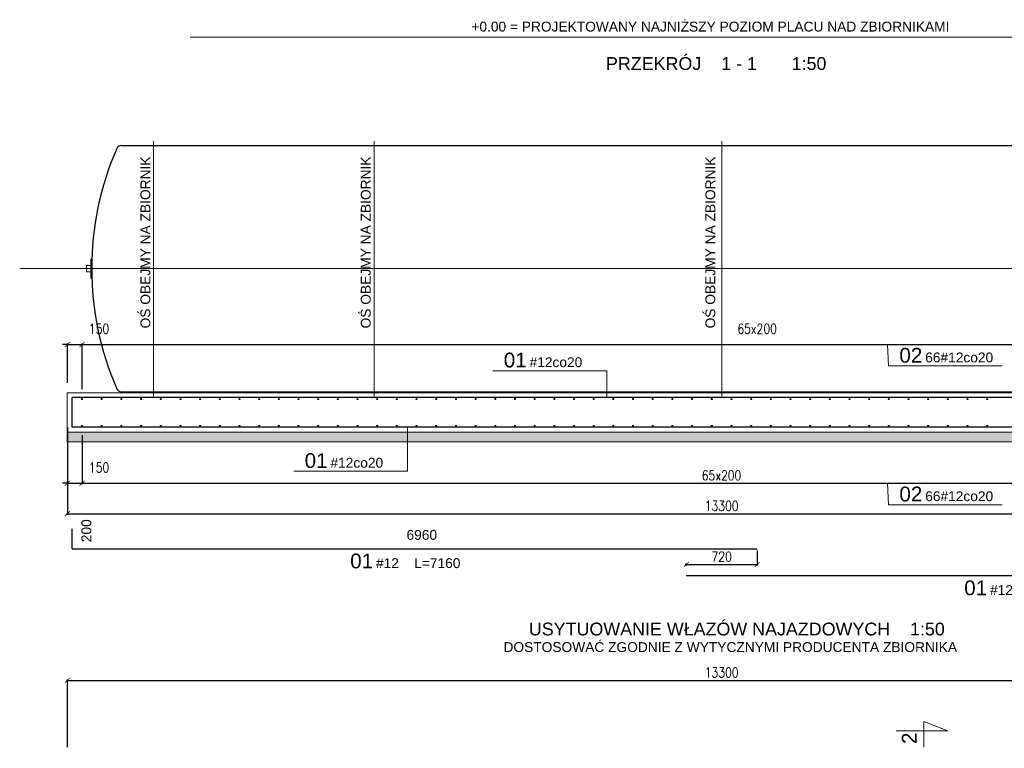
# Model space of a CAD drawing. Header units: millimetres. Extents: x -387992 to 11255, y 102926 to 380857.
# Tile 23 of 27: x -387992 to -377984, y 307436 to 314836. Entities that reach past the tile are written whole.
import ezdxf

# ---------------------------------------------------------------- set-up
doc = ezdxf.new("R2010")
doc.units = ezdxf.units.MM
doc.header["$MEASUREMENT"] = 0
for name, color, linetype, lineweight in [('AOS BETON', 7, 'Continuous', 18), ('AOS OPIS', 7, 'Continuous', 9), ('AOS OS', 7, 'Continuous', 5), ('AOS STAL', 7, 'Continuous', 13), ('AOS WYMIAR', 7, 'Continuous', 9), ('AOS WYMIAR @ 1', 7, 'Continuous', 9), ('AOS ZBROJENIE', 7, 'Continuous', 25), ('AOS_OPIS', 7, 'Continuous', 9)]:
    doc.layers.add(name, color=color, linetype=linetype, lineweight=lineweight)
doc.styles.add('ARIAL', font='arial.ttf')
doc.styles.add('wymiary_opis', font='simplex.shx', dxfattribs={"width": 0.8})
doc.dimstyles.new('BB 1-50', dxfattribs={"dimtxt": 100, "dimasz": 50, "dimexe": 10, "dimexo": 100, "dimgap": 30, "dimtad": 1, "dimlfac": -1, "dimzin": 12, "dimdsep": 46, "dimtxsty": 'wymiary_opis', "dimblk": 'ARCHTICK', "dimcen": 45, "dimdle": 10, "dimclrd": 256, "dimclre": 256, "dimadec": 0, "dimazin": 0, "dimtfac": 1, "dimtix": 1, "dimtmove": 2, "dimatfit": 3, "dimfxl": 1, "dimtolj": 1, "dimtzin": 0, "dimarcsym": 0})

# ---------------------------------------------------------------- blocks, each defined once
blk = doc.blocks.new('_ArchTick')
at = {"color": 0, "linetype": 'ByBlock', "const_width": 0.15}
blk.add_lwpolyline([(-0.5, -0.5), (0.5, 0.5)], dxfattribs=at)
blk = doc.blocks.new('*D1008')
at = {"layer": 'AOS WYMIAR', "lineweight": -2, "transparency": 16777216}
for p, q in [((-387517, 308126), (-374196, 308126)), ((-387507, 307447), (-387507, 308136)), ((-374206, 307447), (-374206, 308136))]:
    blk.add_line(p, q, dxfattribs=at)
at = {"layer": 'Defpoints', "color": 0, "transparency": 16777216}
for p in [(-374206, 308126), (-387507, 307347, 0), (-374206, 307347, 0)]:
    blk.add_point(p, dxfattribs=at)
at = {"layer": 'AOS WYMIAR', "lineweight": -2, "transparency": 16777216, "xscale": 50, "yscale": 50, "zscale": 50, "rotation": 180}
blk.add_blockref('_ArchTick', (-387507, 308126), dxfattribs=at)
at = {"layer": 'AOS WYMIAR', "lineweight": -2, "transparency": 16777216, "xscale": 50, "yscale": 50, "zscale": 50}
blk.add_blockref('_ArchTick', (-374206, 308126), dxfattribs=at)
at = {"layer": 'AOS WYMIAR', "color": 0, "transparency": 16777216, "insert": (-380857, 308206), "char_height": 100, "attachment_point": 5, "style": 'wymiary_opis'}
blk.add_mtext('\\A1;13300', dxfattribs=at)
blk = doc.blocks.new('*D6255')
at = {"layer": 'AOS WYMIAR', "lineweight": -2, "transparency": 16777216}
for p, q in [((-387507, 310698), (-387507, 309808)), ((-374206, 310698), (-374206, 309808)), ((-387517, 309818), (-374196, 309818))]:
    blk.add_line(p, q, dxfattribs=at)
at = {"layer": 'Defpoints', "color": 0, "transparency": 16777216}
for p in [(-387507, 310798, 0), (-374206, 310798, 0), (-374206, 309818)]:
    blk.add_point(p, dxfattribs=at)
at = {"layer": 'AOS WYMIAR', "lineweight": -2, "transparency": 16777216, "xscale": 50, "yscale": 50, "zscale": 50, "rotation": 180}
blk.add_blockref('_ArchTick', (-387507, 309818), dxfattribs=at)
at = {"layer": 'AOS WYMIAR', "lineweight": -2, "transparency": 16777216, "xscale": 50, "yscale": 50, "zscale": 50}
blk.add_blockref('_ArchTick', (-374206, 309818), dxfattribs=at)
at = {"layer": 'AOS WYMIAR', "color": 0, "transparency": 16777216, "insert": (-380857, 309898), "char_height": 100, "attachment_point": 5, "style": 'wymiary_opis'}
blk.add_mtext('\\A1;13300', dxfattribs=at)
blk = doc.blocks.new('*D6257')
at = {"layer": 'AOS WYMIAR', "lineweight": -2, "transparency": 16777216}
for p, q in [((-380497, 309444), (-380497, 309293)), ((-381227, 309303), (-380487, 309303)), ((-381217, 309291), (-381217, 309313))]:
    blk.add_line(p, q, dxfattribs=at)
at = {"layer": 'Defpoints', "color": 0, "transparency": 16777216}
for p in [(-380497, 309544, 0), (-380497, 309303), (-381217, 309191, 0)]:
    blk.add_point(p, dxfattribs=at)
at = {"layer": 'AOS WYMIAR', "lineweight": -2, "transparency": 16777216, "xscale": 50, "yscale": 50, "zscale": 50, "rotation": 180}
blk.add_blockref('_ArchTick', (-381217, 309303), dxfattribs=at)
at = {"layer": 'AOS WYMIAR', "lineweight": -2, "transparency": 16777216, "xscale": 50, "yscale": 50, "zscale": 50}
blk.add_blockref('_ArchTick', (-380497, 309303), dxfattribs=at)
at = {"layer": 'AOS WYMIAR', "color": 0, "transparency": 16777216, "insert": (-380857, 309383), "char_height": 100, "attachment_point": 5, "style": 'wymiary_opis'}
blk.add_mtext('\\A1;720', dxfattribs=at)
blk = doc.blocks.new('*D6258')
at = {"layer": 'AOS WYMIAR', "lineweight": -2, "transparency": 16777216}
for p, q in [((-387507, 310698), (-387507, 310118)), ((-387358, 310615), (-387358, 310118)), ((-387507, 310128), (-387557, 310128)), ((-387507, 310128), (-387358, 310128)), ((-387358, 310128), (-387308, 310128))]:
    blk.add_line(p, q, dxfattribs=at)
at = {"layer": 'Defpoints', "color": 0, "transparency": 16777216}
for p in [(-387507, 310798, 0), (-387358, 310715), (-387358, 310128)]:
    blk.add_point(p, dxfattribs=at)
at = {"layer": 'AOS WYMIAR', "lineweight": -2, "transparency": 16777216, "xscale": 50, "yscale": 50, "zscale": 50}
blk.add_blockref('_ArchTick', (-387507, 310128), dxfattribs=at)
at = {"layer": 'AOS WYMIAR', "lineweight": -2, "transparency": 16777216, "xscale": 50, "yscale": 50, "zscale": 50, "rotation": 180}
blk.add_blockref('_ArchTick', (-387358, 310128), dxfattribs=at)
at = {"layer": 'AOS WYMIAR', "color": 0, "transparency": 16777216, "insert": (-387185, 310288), "char_height": 100, "attachment_point": 5, "style": 'wymiary_opis'}
blk.add_mtext('\\A1;150', dxfattribs=at)
blk = doc.blocks.new('*D6259')
at = {"layer": 'AOS WYMIAR', "lineweight": -2, "transparency": 16777216}
for p, q in [((-387358, 310615), (-387358, 310118)), ((-374358, 310615), (-374358, 310118)), ((-387368, 310128), (-374348, 310128))]:
    blk.add_line(p, q, dxfattribs=at)
at = {"layer": 'Defpoints', "color": 0, "transparency": 16777216}
for p in [(-387358, 310715), (-374358, 310715), (-374358, 310128)]:
    blk.add_point(p, dxfattribs=at)
at = {"layer": 'AOS WYMIAR', "lineweight": -2, "transparency": 16777216, "xscale": 50, "yscale": 50, "zscale": 50, "rotation": 180}
blk.add_blockref('_ArchTick', (-387358, 310128), dxfattribs=at)
at = {"layer": 'AOS WYMIAR', "lineweight": -2, "transparency": 16777216, "xscale": 50, "yscale": 50, "zscale": 50}
blk.add_blockref('_ArchTick', (-374358, 310128), dxfattribs=at)
at = {"layer": 'AOS WYMIAR', "color": 0, "transparency": 16777216, "insert": (-380858, 310208), "char_height": 100, "attachment_point": 5, "style": 'wymiary_opis'}
blk.add_mtext('\\A1;65x200', dxfattribs=at)
blk = doc.blocks.new('*D6261')
at = {"layer": 'AOS WYMIAR', "lineweight": -2, "transparency": 16777216}
for p, q in [((-387507, 311537), (-387557, 311537)), ((-387507, 311148), (-387507, 311547)), ((-387507, 311537), (-387358, 311537)), ((-387358, 311083), (-387358, 311547)), ((-387358, 311537), (-387308, 311537))]:
    blk.add_line(p, q, dxfattribs=at)
at = {"layer": 'Defpoints', "color": 0, "transparency": 16777216}
for p in [(-387358, 311537), (-387507, 311048), (-387358, 310983)]:
    blk.add_point(p, dxfattribs=at)
at = {"layer": 'AOS WYMIAR', "lineweight": -2, "transparency": 16777216, "xscale": 50, "yscale": 50, "zscale": 50}
blk.add_blockref('_ArchTick', (-387507, 311537), dxfattribs=at)
at = {"layer": 'AOS WYMIAR', "lineweight": -2, "transparency": 16777216, "xscale": 50, "yscale": 50, "zscale": 50, "rotation": 180}
blk.add_blockref('_ArchTick', (-387358, 311537), dxfattribs=at)
at = {"layer": 'AOS WYMIAR', "color": 0, "transparency": 16777216, "insert": (-387185, 311697), "char_height": 100, "attachment_point": 5, "style": 'wymiary_opis'}
blk.add_mtext('\\A1;150', dxfattribs=at)
blk = doc.blocks.new('*D6262')
at = {"layer": 'AOS WYMIAR', "lineweight": -2, "transparency": 16777216}
for p, q in [((-387368, 311537), (-374348, 311537)), ((-387358, 311083), (-387358, 311547)), ((-374358, 311083), (-374358, 311547))]:
    blk.add_line(p, q, dxfattribs=at)
at = {"layer": 'Defpoints', "color": 0, "transparency": 16777216}
for p in [(-374358, 311537), (-387358, 310983), (-374358, 310983)]:
    blk.add_point(p, dxfattribs=at)
at = {"layer": 'AOS WYMIAR', "lineweight": -2, "transparency": 16777216, "xscale": 50, "yscale": 50, "zscale": 50, "rotation": 180}
blk.add_blockref('_ArchTick', (-387358, 311537), dxfattribs=at)
at = {"layer": 'AOS WYMIAR', "lineweight": -2, "transparency": 16777216, "xscale": 50, "yscale": 50, "zscale": 50}
blk.add_blockref('_ArchTick', (-374358, 311537), dxfattribs=at)
at = {"layer": 'AOS WYMIAR', "color": 0, "transparency": 16777216, "insert": (-380497, 311697), "char_height": 100, "attachment_point": 5, "style": 'wymiary_opis'}
blk.add_mtext('\\A1;65x200', dxfattribs=at)

msp = doc.modelspace()

# ---------------------------------------------------------------- hatches: boundary and pattern name
at = {"layer": 'AOS_OPIS'}
h = msp.add_hatch(color=256, dxfattribs=at)
edge = h.paths.add_edge_path()
edge.add_arc((-387357.797546, 310983.331928), 6, 0, 360)
h = msp.add_hatch(color=256, dxfattribs=at)
edge = h.paths.add_edge_path()
edge.add_arc((-387157.797546, 310983.331928), 6, 0, 360)
h = msp.add_hatch(color=256, dxfattribs=at)
edge = h.paths.add_edge_path()
edge.add_arc((-386957.797546, 310983.331928), 6, 0, 360)
h = msp.add_hatch(color=256, dxfattribs=at)
edge = h.paths.add_edge_path()
edge.add_arc((-386757.797546, 310983.331928), 6, 0, 360)
h = msp.add_hatch(color=256, dxfattribs=at)
edge = h.paths.add_edge_path()
edge.add_arc((-386557.797546, 310983.331928), 6, 0, 360)
h = msp.add_hatch(color=256, dxfattribs=at)
edge = h.paths.add_edge_path()
edge.add_arc((-386357.797546, 310983.331928), 6, 0, 360)
h = msp.add_hatch(color=256, dxfattribs=at)
edge = h.paths.add_edge_path()
edge.add_arc((-386157.797546, 310983.331928), 6, 0, 360)
h = msp.add_hatch(color=256, dxfattribs=at)
edge = h.paths.add_edge_path()
edge.add_arc((-385957.797546, 310983.331928), 6, 0, 360)
h = msp.add_hatch(color=256, dxfattribs=at)
edge = h.paths.add_edge_path()
edge.add_arc((-385757.797546, 310983.331928), 6, 0, 360)
h = msp.add_hatch(color=256, dxfattribs=at)
edge = h.paths.add_edge_path()
edge.add_arc((-385557.797546, 310983.331928), 6, 0, 360)
h = msp.add_hatch(color=256, dxfattribs=at)
edge = h.paths.add_edge_path()
edge.add_arc((-385357.797546, 310983.331928), 6, 0, 360)
h = msp.add_hatch(color=256, dxfattribs=at)
edge = h.paths.add_edge_path()
edge.add_arc((-385157.797546, 310983.331928), 6, 0, 360)
h = msp.add_hatch(color=256, dxfattribs=at)
edge = h.paths.add_edge_path()
edge.add_arc((-384957.797546, 310983.331928), 6, 0, 360)
h = msp.add_hatch(color=256, dxfattribs=at)
edge = h.paths.add_edge_path()
edge.add_arc((-384757.797546, 310983.331928), 6, 0, 360)
h = msp.add_hatch(color=256, dxfattribs=at)
edge = h.paths.add_edge_path()
edge.add_arc((-384557.797546, 310983.331928), 6, 0, 360)
h = msp.add_hatch(color=256, dxfattribs=at)
edge = h.paths.add_edge_path()
edge.add_arc((-384357.797546, 310983.331928), 6, 0, 360)
h = msp.add_hatch(color=256, dxfattribs=at)
edge = h.paths.add_edge_path()
edge.add_arc((-384157.797546, 310983.331928), 6, 0, 360)
h = msp.add_hatch(color=256, dxfattribs=at)
edge = h.paths.add_edge_path()
edge.add_arc((-383957.797546, 310983.331928), 6, 0, 360)
h = msp.add_hatch(color=256, dxfattribs=at)
edge = h.paths.add_edge_path()
edge.add_arc((-383757.797546, 310983.331928), 6, 0, 360)
h = msp.add_hatch(color=256, dxfattribs=at)
edge = h.paths.add_edge_path()
edge.add_arc((-383557.797546, 310983.331928), 6, 0, 360)
h = msp.add_hatch(color=256, dxfattribs=at)
edge = h.paths.add_edge_path()
edge.add_arc((-383357.797546, 310983.331928), 6, 0, 360)
h = msp.add_hatch(color=256, dxfattribs=at)
edge = h.paths.add_edge_path()
edge.add_arc((-383157.797546, 310983.331928), 6, 0, 360)
h = msp.add_hatch(color=256, dxfattribs=at)
edge = h.paths.add_edge_path()
edge.add_arc((-382957.797546, 310983.331928), 6, 0, 360)
h = msp.add_hatch(color=256, dxfattribs=at)
edge = h.paths.add_edge_path()
edge.add_arc((-382757.797546, 310983.331928), 6, 0, 360)
h = msp.add_hatch(color=256, dxfattribs=at)
edge = h.paths.add_edge_path()
edge.add_arc((-382557.797546, 310983.331928), 6, 0, 360)
h = msp.add_hatch(color=256, dxfattribs=at)
edge = h.paths.add_edge_path()
edge.add_arc((-382357.797546, 310983.331928), 6, 0, 360)
h = msp.add_hatch(color=256, dxfattribs=at)
edge = h.paths.add_edge_path()
edge.add_arc((-382157.797546, 310983.331928), 6, 0, 360)
h = msp.add_hatch(color=256, dxfattribs=at)
edge = h.paths.add_edge_path()
edge.add_arc((-381957.797546, 310983.331928), 6, 0, 360)
h = msp.add_hatch(color=256, dxfattribs=at)
edge = h.paths.add_edge_path()
edge.add_arc((-381757.797546, 310983.331928), 6, 0, 360)
h = msp.add_hatch(color=256, dxfattribs=at)
edge = h.paths.add_edge_path()
edge.add_arc((-381557.797546, 310983.331928), 6, 0, 360)
h = msp.add_hatch(color=256, dxfattribs=at)
edge = h.paths.add_edge_path()
edge.add_arc((-381357.797546, 310983.331928), 6, 0, 360)
h = msp.add_hatch(color=256, dxfattribs=at)
edge = h.paths.add_edge_path()
edge.add_arc((-381157.797546, 310983.331928), 6, 0, 360)
h = msp.add_hatch(color=256, dxfattribs=at)
edge = h.paths.add_edge_path()
edge.add_arc((-380957.797546, 310983.331928), 6, 0, 360)
h = msp.add_hatch(color=256, dxfattribs=at)
edge = h.paths.add_edge_path()
edge.add_arc((-380757.797546, 310983.331928), 6, 0, 360)
h = msp.add_hatch(color=256, dxfattribs=at)
edge = h.paths.add_edge_path()
edge.add_arc((-380557.797546, 310983.331928), 6, 0, 360)
h = msp.add_hatch(color=256, dxfattribs=at)
edge = h.paths.add_edge_path()
edge.add_arc((-380357.797546, 310983.331928), 6, 0, 360)
h = msp.add_hatch(color=256, dxfattribs=at)
edge = h.paths.add_edge_path()
edge.add_arc((-380157.797546, 310983.331928), 6, 0, 360)
h = msp.add_hatch(color=256, dxfattribs=at)
edge = h.paths.add_edge_path()
edge.add_arc((-379957.797546, 310983.331928), 6, 0, 360)
h = msp.add_hatch(color=256, dxfattribs=at)
edge = h.paths.add_edge_path()
edge.add_arc((-379757.797546, 310983.331928), 6, 0, 360)
h = msp.add_hatch(color=256, dxfattribs=at)
edge = h.paths.add_edge_path()
edge.add_arc((-379557.797546, 310983.331928), 6, 0, 360)
h = msp.add_hatch(color=256, dxfattribs=at)
edge = h.paths.add_edge_path()
edge.add_arc((-379357.797546, 310983.331928), 6, 0, 360)
h = msp.add_hatch(color=256, dxfattribs=at)
edge = h.paths.add_edge_path()
edge.add_arc((-379157.797546, 310983.331928), 6, 0, 360)
h = msp.add_hatch(color=256, dxfattribs=at)
edge = h.paths.add_edge_path()
edge.add_arc((-378957.797546, 310983.331928), 6, 0, 360)
h = msp.add_hatch(color=256, dxfattribs=at)
edge = h.paths.add_edge_path()
edge.add_arc((-378757.797546, 310983.331928), 6, 0, 360)
h = msp.add_hatch(color=256, dxfattribs=at)
edge = h.paths.add_edge_path()
edge.add_arc((-378557.797546, 310983.331928), 6, 0, 360)
h = msp.add_hatch(color=256, dxfattribs=at)
edge = h.paths.add_edge_path()
edge.add_arc((-378357.797546, 310983.331928), 6, 0, 360)
h = msp.add_hatch(color=256, dxfattribs=at)
edge = h.paths.add_edge_path()
edge.add_arc((-378157.797546, 310983.331928), 6, 0, 360)
h = msp.add_hatch(dxfattribs=at)
h.set_pattern_fill('DASH', color=256, scale=300, angle=45, style=0)
h.set_pattern_definition([(45, (-512844.81, 285937.148), (4e-15, 53.033009), [37.5, -37.5])])
h.paths.add_polyline_path([(-383012.70497, 310647.93249), (-383056.740704, 310547.93249), (-374205.895933, 310547.93249), (-374205.895933, 310647.93249)])
h.paths.add_polyline_path([(-383331.39677, 310647.93249), (-383295.398247, 310547.93249), (-383056.740704, 310547.93249), (-383012.70497, 310647.93249)])
h.paths.add_polyline_path([(-383295.398247, 310547.93249), (-383331.39677, 310647.93249), (-384105.321134, 310647.93249), (-384091.32305, 310547.93249)])
h.paths.add_polyline_path([(-384405.342723, 310647.93249), (-384315.999102, 310547.93249), (-384091.32305, 310547.93249), (-384105.321134, 310647.93249)])
h.paths.add_polyline_path([(-387507.344734, 310647.93249), (-387507.344734, 310547.93249), (-384315.999102, 310547.93249), (-384405.342723, 310647.93249)])
h = msp.add_hatch(color=256, dxfattribs=at)
edge = h.paths.add_edge_path()
edge.add_arc((-387357.797546, 310709.93249), 6, 0, 360)
h = msp.add_hatch(color=256, dxfattribs=at)
edge = h.paths.add_edge_path()
edge.add_arc((-387157.797546, 310709.93249), 6, 0, 360)
h = msp.add_hatch(color=256, dxfattribs=at)
edge = h.paths.add_edge_path()
edge.add_arc((-386957.797546, 310709.93249), 6, 0, 360)
h = msp.add_hatch(color=256, dxfattribs=at)
edge = h.paths.add_edge_path()
edge.add_arc((-386757.797546, 310709.93249), 6, 0, 360)
h = msp.add_hatch(color=256, dxfattribs=at)
edge = h.paths.add_edge_path()
edge.add_arc((-386557.797546, 310709.93249), 6, 0, 360)
h = msp.add_hatch(color=256, dxfattribs=at)
edge = h.paths.add_edge_path()
edge.add_arc((-386357.797546, 310709.93249), 6, 0, 360)
h = msp.add_hatch(color=256, dxfattribs=at)
edge = h.paths.add_edge_path()
edge.add_arc((-386157.797546, 310709.93249), 6, 0, 360)
h = msp.add_hatch(color=256, dxfattribs=at)
edge = h.paths.add_edge_path()
edge.add_arc((-385957.797546, 310709.93249), 6, 0, 360)
h = msp.add_hatch(color=256, dxfattribs=at)
edge = h.paths.add_edge_path()
edge.add_arc((-385757.797546, 310709.93249), 6, 0, 360)
h = msp.add_hatch(color=256, dxfattribs=at)
edge = h.paths.add_edge_path()
edge.add_arc((-385557.797546, 310709.93249), 6, 0, 360)
h = msp.add_hatch(color=256, dxfattribs=at)
edge = h.paths.add_edge_path()
edge.add_arc((-385357.797546, 310709.93249), 6, 0, 360)
h = msp.add_hatch(color=256, dxfattribs=at)
edge = h.paths.add_edge_path()
edge.add_arc((-385157.797546, 310709.93249), 6, 0, 360)
h = msp.add_hatch(color=256, dxfattribs=at)
edge = h.paths.add_edge_path()
edge.add_arc((-384957.797546, 310709.93249), 6, 0, 360)
h = msp.add_hatch(color=256, dxfattribs=at)
edge = h.paths.add_edge_path()
edge.add_arc((-384757.797546, 310709.93249), 6, 0, 360)
h = msp.add_hatch(color=256, dxfattribs=at)
edge = h.paths.add_edge_path()
edge.add_arc((-384557.797546, 310709.93249), 6, 0, 360)
h = msp.add_hatch(color=256, dxfattribs=at)
edge = h.paths.add_edge_path()
edge.add_arc((-384357.797546, 310709.93249), 6, 0, 360)
h = msp.add_hatch(color=256, dxfattribs=at)
edge = h.paths.add_edge_path()
edge.add_arc((-384157.797546, 310709.93249), 6, 0, 360)
h = msp.add_hatch(color=256, dxfattribs=at)
edge = h.paths.add_edge_path()
edge.add_arc((-383957.797546, 310709.93249), 6, 0, 360)
h = msp.add_hatch(color=256, dxfattribs=at)
edge = h.paths.add_edge_path()
edge.add_arc((-383757.797546, 310709.93249), 6, 0, 360)
h = msp.add_hatch(color=256, dxfattribs=at)
edge = h.paths.add_edge_path()
edge.add_arc((-383557.797546, 310709.93249), 6, 0, 360)
h = msp.add_hatch(color=256, dxfattribs=at)
edge = h.paths.add_edge_path()
edge.add_arc((-383357.797546, 310709.93249), 6, 0, 360)
h = msp.add_hatch(color=256, dxfattribs=at)
edge = h.paths.add_edge_path()
edge.add_arc((-383157.797546, 310709.93249), 6, 0, 360)
h = msp.add_hatch(color=256, dxfattribs=at)
edge = h.paths.add_edge_path()
edge.add_arc((-382957.797546, 310709.93249), 6, 0, 360)
h = msp.add_hatch(color=256, dxfattribs=at)
edge = h.paths.add_edge_path()
edge.add_arc((-382757.797546, 310709.93249), 6, 0, 360)
h = msp.add_hatch(color=256, dxfattribs=at)
edge = h.paths.add_edge_path()
edge.add_arc((-382557.797546, 310709.93249), 6, 0, 360)
h = msp.add_hatch(color=256, dxfattribs=at)
edge = h.paths.add_edge_path()
edge.add_arc((-382357.797546, 310709.93249), 6, 0, 360)
h = msp.add_hatch(color=256, dxfattribs=at)
edge = h.paths.add_edge_path()
edge.add_arc((-382157.797546, 310709.93249), 6, 0, 360)
h = msp.add_hatch(color=256, dxfattribs=at)
edge = h.paths.add_edge_path()
edge.add_arc((-381957.797546, 310709.93249), 6, 0, 360)
h = msp.add_hatch(color=256, dxfattribs=at)
edge = h.paths.add_edge_path()
edge.add_arc((-381757.797546, 310709.93249), 6, 0, 360)
h = msp.add_hatch(color=256, dxfattribs=at)
edge = h.paths.add_edge_path()
edge.add_arc((-381557.797546, 310709.93249), 6, 0, 360)
h = msp.add_hatch(color=256, dxfattribs=at)
edge = h.paths.add_edge_path()
edge.add_arc((-381357.797546, 310709.93249), 6, 0, 360)
h = msp.add_hatch(color=256, dxfattribs=at)
edge = h.paths.add_edge_path()
edge.add_arc((-381157.797546, 310709.93249), 6, 0, 360)
h = msp.add_hatch(color=256, dxfattribs=at)
edge = h.paths.add_edge_path()
edge.add_arc((-380957.797546, 310709.93249), 6, 0, 360)
h = msp.add_hatch(color=256, dxfattribs=at)
edge = h.paths.add_edge_path()
edge.add_arc((-380757.797546, 310709.93249), 6, 0, 360)
h = msp.add_hatch(color=256, dxfattribs=at)
edge = h.paths.add_edge_path()
edge.add_arc((-380557.797546, 310709.93249), 6, 0, 360)
h = msp.add_hatch(color=256, dxfattribs=at)
edge = h.paths.add_edge_path()
edge.add_arc((-380357.797546, 310709.93249), 6, 0, 360)
h = msp.add_hatch(color=256, dxfattribs=at)
edge = h.paths.add_edge_path()
edge.add_arc((-380157.797546, 310709.93249), 6, 0, 360)
h = msp.add_hatch(color=256, dxfattribs=at)
edge = h.paths.add_edge_path()
edge.add_arc((-379957.797546, 310709.93249), 6, 0, 360)
h = msp.add_hatch(color=256, dxfattribs=at)
edge = h.paths.add_edge_path()
edge.add_arc((-379757.797546, 310709.93249), 6, 0, 360)
h = msp.add_hatch(color=256, dxfattribs=at)
edge = h.paths.add_edge_path()
edge.add_arc((-379557.797546, 310709.93249), 6, 0, 360)
h = msp.add_hatch(color=256, dxfattribs=at)
edge = h.paths.add_edge_path()
edge.add_arc((-379357.797546, 310709.93249), 6, 0, 360)
h = msp.add_hatch(color=256, dxfattribs=at)
edge = h.paths.add_edge_path()
edge.add_arc((-379157.797546, 310709.93249), 6, 0, 360)
h = msp.add_hatch(color=256, dxfattribs=at)
edge = h.paths.add_edge_path()
edge.add_arc((-378957.797546, 310709.93249), 6, 0, 360)
h = msp.add_hatch(color=256, dxfattribs=at)
edge = h.paths.add_edge_path()
edge.add_arc((-378757.797546, 310709.93249), 6, 0, 360)
h = msp.add_hatch(color=256, dxfattribs=at)
edge = h.paths.add_edge_path()
edge.add_arc((-378557.797546, 310709.93249), 6, 0, 360)
h = msp.add_hatch(color=256, dxfattribs=at)
edge = h.paths.add_edge_path()
edge.add_arc((-378357.797546, 310709.93249), 6, 0, 360)
h = msp.add_hatch(color=256, dxfattribs=at)
edge = h.paths.add_edge_path()
edge.add_arc((-378157.797546, 310709.93249), 6, 0, 360)

# ---------------------------------------------------------------- linework, layer by layer
for p, q in [((-386959.557031, 313557.93249), (-374768.113771, 313557.93249, -0.001335)), ((-385938.829059, 311057.93249), (-375774.407925, 311057.93249))]:
    msp.add_line(p, q)
for centre, radius, start, end in [((-384200.033711, 312307.93249), 3059.145959, 156.4978022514, 203.5021977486), ((-386959.555301, 313507.93249), 50, 90, 156.4978022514), ((-386959.555301, 313507.93249), 50, 90, 156.4978022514), ((-386959.555301, 313507.93249), 50, 90, 156.4978022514), ((-386959.555301, 311107.93249), 50, 203.5021977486, 270)]:
    msp.add_arc(centre, radius, start, end)
at = {"layer": 'AOS BETON', "color": 7}
for p, q in [((-379171.324662, 311537.015506), (-379162.06514, 311319.133231)), ((-383182.803448, 311270.70544), (-382025.656296, 311270.70544)), ((-382025.656296, 310997.93249, 0.000104), (-382025.656296, 311270.70544)), ((-379162.06514, 311319.133231), (-378004.917989, 311319.133231)), ((-374205.895933, 311047.93249, 0.000148), (-387507.344734, 311047.93249)), ((-387507.344734, 310547.93249, 0.000741), (-387507.344734, 311047.93249)), ((-374753.685366, 311057.93249), (-386959.557077, 311057.93249)), ((-374205.895933, 310647.93249), (-387507.344734, 310647.93249, 0.000593)), ((-384049.58157, 310697.93249), (-384049.58157, 310249.738252)), ((-374205.895933, 310547.93249), (-387507.344734, 310547.93249, 0.000741)), ((-385206.728722, 310249.738252), (-384049.58157, 310249.738252)), ((-379171.324662, 310127.586992), (-379162.06514, 309909.704716)), ((-379162.06514, 309909.704716), (-378004.917989, 309909.704716))]:
    msp.add_line(p, q, dxfattribs=at)
at = {"layer": 'AOS OPIS', "elevation": 0.000486}
msp.add_lwpolyline([(-379084.776677, 307615.089427), (-378559.768471, 307615.089427), (-378801.647315, 307707.035588), (-378801.647315, 307448.085072)], dxfattribs=at)
at = {"layer": 'AOS OS', "ltscale": 10}
for p, q in [((-386630.046226, 311012.149567, 0.001483), (-386630.046226, 313603.715413, 0.001483)), ((-384388.119929, 311012.149567, 0.002966), (-384388.119929, 313603.715413, 0.002966)), ((-380856.618492, 311012.149567, 0.001483), (-380856.618492, 313603.715413, 0.001483))]:
    msp.add_line(p, q, dxfattribs=at)
at = {"layer": 'AOS OS', "color": 7, "ltscale": 10}
msp.add_line((-374143.521677, 312307.93249), (-387991.5404, 312307.93249), dxfattribs=at)
at = {"layer": 'AOS STAL', "color": 7}
for p, q in [((-375020.288664, 314657.93249), (-386259.621854, 314657.93249)), ((-378706.618492, 311057.93249), (-385804.111548, 311057.93249))]:
    msp.add_line(p, q, dxfattribs=at)
at = {"layer": 'AOS STAL'}
for p, q in [((-387313.585649, 312274.93249), (-387313.585649, 312340.93249)), ((-387268.585649, 312340.93249), (-387313.585649, 312340.93249)), ((-387313.585649, 312274.93249), (-387313.585649, 312340.93249)), ((-387268.585649, 312340.93249), (-387313.585649, 312340.93249)), ((-387313.585649, 312274.93249), (-387313.585649, 312340.93249)), ((-387268.585649, 312340.93249), (-387313.585649, 312340.93249)), ((-387268.585649, 312210.43249), (-387268.585649, 312405.43249)), ((-387259.179671, 312405.43249), (-387268.585649, 312405.43249)), ((-387268.585649, 312210.43249), (-387268.585649, 312405.43249)), ((-387259.179671, 312405.43249), (-387268.585649, 312405.43249)), ((-387268.585649, 312210.43249), (-387268.585649, 312405.43249)), ((-387259.179671, 312405.43249), (-387268.585649, 312405.43249)), ((-387268.585649, 312274.93249), (-387313.585649, 312274.93249)), ((-387268.585649, 312274.93249), (-387313.585649, 312274.93249)), ((-387268.585649, 312274.93249), (-387313.585649, 312274.93249)), ((-387259.179442, 312210.43249), (-387268.585649, 312210.43249)), ((-387259.179442, 312210.43249), (-387268.585649, 312210.43249)), ((-387259.179442, 312210.43249), (-387268.585649, 312210.43249))]:
    msp.add_line(p, q, dxfattribs=at)
at = {"layer": 'AOS ZBROJENIE', "color": 7}
for p, q in [((-374255.895933, 310997.93249, 0.000147), (-387457.344734, 310997.93249, 0.000074)), ((-374255.895933, 310697.93249, 0.000147), (-387457.344734, 310697.93249, 0.000518)), ((-387457.344734, 309463.520969, 0.000518), (-380496.620334, 309463.520969, 0.000322)), ((-381216.620334, 309190.568974, 0.000333), (-374255.895933, 309190.568974, 0.000137))]:
    msp.add_line(p, q, dxfattribs=at)
at = {"layer": 'AOS ZBROJENIE'}
for points, elevation in [([(-387457.344734, 310797.93249), (-387457.344734, 310997.93249)], 0.000074), ([(-387457.344734, 310697.93249), (-387457.344734, 310897.93249)], 0.000518), ([(-387457.344734, 309463.520969), (-387457.344734, 309663.520969)], 0.000518)]:
    msp.add_lwpolyline(points, dxfattribs=dict(at, elevation=elevation))
at = {"layer": 'AOS_OPIS'}
msp.add_line((-375909.125436, 313557.93249), (-378706.618492, 313557.93249), dxfattribs=at)
for centre in [(-387357.797546, 310983.331928), (-387157.797546, 310983.331928), (-386957.797546, 310983.331928), (-386757.797546, 310983.331928), (-386557.797546, 310983.331928), (-386357.797546, 310983.331928), (-386157.797546, 310983.331928), (-385957.797546, 310983.331928), (-385757.797546, 310983.331928), (-385557.797546, 310983.331928), (-385357.797546, 310983.331928), (-385157.797546, 310983.331928), (-384957.797546, 310983.331928), (-384757.797546, 310983.331928), (-384557.797546, 310983.331928), (-384357.797546, 310983.331928), (-384157.797546, 310983.331928), (-383957.797546, 310983.331928), (-383757.797546, 310983.331928), (-383557.797546, 310983.331928), (-383357.797546, 310983.331928), (-383157.797546, 310983.331928), (-382957.797546, 310983.331928), (-382757.797546, 310983.331928), (-382557.797546, 310983.331928), (-382357.797546, 310983.331928), (-382157.797546, 310983.331928), (-381957.797546, 310983.331928), (-381757.797546, 310983.331928), (-381557.797546, 310983.331928), (-381357.797546, 310983.331928), (-381157.797546, 310983.331928), (-380957.797546, 310983.331928), (-380757.797546, 310983.331928), (-380557.797546, 310983.331928), (-380357.797546, 310983.331928), (-380157.797546, 310983.331928), (-379957.797546, 310983.331928), (-379757.797546, 310983.331928), (-379557.797546, 310983.331928), (-379357.797546, 310983.331928), (-379157.797546, 310983.331928), (-378957.797546, 310983.331928), (-378757.797546, 310983.331928), (-378557.797546, 310983.331928), (-378357.797546, 310983.331928), (-378157.797546, 310983.331928), (-387357.797546, 310709.93249, 0.00015), (-387157.797546, 310709.93249, 0.00015), (-386957.797546, 310709.93249, 0.00015), (-386757.797546, 310709.93249, 0.00015), (-386557.797546, 310709.93249, 0.00015), (-386357.797546, 310709.93249, 0.00015), (-386157.797546, 310709.93249, 0.00015), (-385957.797546, 310709.93249, 0.00015), (-385757.797546, 310709.93249, 0.00015), (-385557.797546, 310709.93249, 0.00015), (-385357.797546, 310709.93249, 0.00015), (-385157.797546, 310709.93249, 0.00015), (-384957.797546, 310709.93249, 0.00015), (-384757.797546, 310709.93249, 0.00015), (-384557.797546, 310709.93249, 0.00015), (-384357.797546, 310709.93249, 0.00015), (-384157.797546, 310709.93249, 0.00015), (-383957.797546, 310709.93249, 0.00015), (-383757.797546, 310709.93249, 0.00015), (-383557.797546, 310709.93249, 0.00015), (-383357.797546, 310709.93249, 0.00015), (-383157.797546, 310709.93249, 0.00015), (-382957.797546, 310709.93249, 0.00015), (-382757.797546, 310709.93249, 0.00015), (-382557.797546, 310709.93249, 0.00015), (-382357.797546, 310709.93249, 0.00015), (-382157.797546, 310709.93249, 0.00015), (-381957.797546, 310709.93249, 0.00015), (-381757.797546, 310709.93249, 0.00015), (-381557.797546, 310709.93249, 0.00015), (-381357.797546, 310709.93249, 0.00015), (-381157.797546, 310709.93249, 0.00015), (-380957.797546, 310709.93249, 0.00015), (-380757.797546, 310709.93249, 0.00015), (-380557.797546, 310709.93249, 0.00015), (-380357.797546, 310709.93249, 0.00015), (-380157.797546, 310709.93249, 0.00015), (-379957.797546, 310709.93249, 0.00015), (-379757.797546, 310709.93249, 0.00015), (-379557.797546, 310709.93249, 0.00015), (-379357.797546, 310709.93249, 0.00015), (-379157.797546, 310709.93249, 0.00015), (-378957.797546, 310709.93249, 0.00015), (-378757.797546, 310709.93249, 0.00015), (-378557.797546, 310709.93249, 0.00015), (-378357.797546, 310709.93249, 0.00015), (-378157.797546, 310709.93249, 0.00015)]:
    msp.add_circle(centre, 6, dxfattribs=at)

# ---------------------------------------------------------------- texts
at = {"layer": 'AOS BETON', "color": 7, "style": 'ARIAL'}
for s, height, p in [('01', 150, (-383071.513017, 311304.610167)), ('02', 150, (-379050.774709, 311353.037958)), ('66#12co20', 100, (-378788.622215, 311355.922466)), ('#12co20', 100, (-382809.360523, 311307.494676)), ('01', 150, (-385095.43829, 310283.642979)), ('#12co20', 100, (-384833.285797, 310286.527487)), ('02', 150, (-379050.774709, 309943.609443)), ('66#12co20', 100, (-378788.622215, 309946.493951)), ('6960', 100, (-384060.30084, 309553.911591, 0.00042)), ('01', 150, (-384632.462094, 309263.83662, 0.000004)), ('#12    L=7160', 100, (-384370.3096, 309266.721129, 0.000004)), ('01', 150, (-378391.737693, 308990.884625, -0.000181)), ('#12    L=7160', 100, (-378129.585199, 308993.769133, -0.000181))]:
    msp.add_text(s, height=height, dxfattribs=at).set_placement(p)
msp.add_text('200', height=100, rotation=90, dxfattribs=at).set_placement((-387263.89372, 309529.136959, 0.000518))
at = {"layer": 'AOS_OPIS', "style": 'ARIAL'}
for s, height, p in [('+0.00 = PROJEKTOWANY NAJNIŻSZY POZIOM PLACU NAD ZBIORNIKAMI ', 100, (-383401.056844, 314716.054636)), ('PRZEKRÓJ    1 - 1       1:50', 130, (-382032.713955, 314325.754277)), ('USYTUOWANIE WŁAZÓW NAJAZDOWYCH    1:50', 130, (-382816.524661, 308582.620035, 0.001969)), ('DOSTOSOWAĆ ZGODNIE Z WYTYCZNYMI PRODUCENTA ZBIORNIKA', 100, (-383074.384938, 308414.376106, 0.000486))]:
    msp.add_text(s, height=height, dxfattribs=at).set_placement(p)
for s, height, p in [('OŚ OBEJMY NA ZBIORNIK', 100, (-386664.178856, 311700.695099, 0.001483)), ('OŚ OBEJMY NA ZBIORNIK', 100, (-384424.418721, 311700.695099, 0.002966)), ('OŚ OBEJMY NA ZBIORNIK', 100, (-380922.318416, 311700.695099, 0.001483)), ('2', 150, (-378876.208458, 307479.907136, -0.001362))]:
    msp.add_text(s, height=height, rotation=90, dxfattribs=at).set_placement(p)

# ---------------------------------------------------------------- dimensions: what is measured, and where the dimension line sits
at = {"layer": 'AOS WYMIAR'}
dim = msp.add_linear_dim(base=(-374205.895933, 308125.86411, 0.001969), p1=(-387507.344734, 307346.788744, 0.000474), p2=(-374205.895933, 307346.788744, 0.000486), text='13300', dimstyle='BB 1-50', override={"dimdec": 0}, dxfattribs=at)
dim.commit()
dim.dimension.update_dxf_attribs({"geometry": '*D1008', "text_midpoint": (-380856.620334, 308205.86411, 0.001969)})
at = {"layer": 'AOS WYMIAR @ 1'}
for base, p1, p2, picture, middle in [((-387357.797546, 311537.015506), (-387507.344734, 311047.93249), (-387357.797546, 310983.331928), '*D6261', (-387185.044175, 311617.015506)), ((-387357.797546, 310127.586992), (-387507.344734, 310797.93249, 0.000371), (-387357.797546, 310715.172612), '*D6258', (-387185.044175, 310207.586992))]:
    dim = msp.add_linear_dim(base=base, p1=p1, p2=p2, dimstyle='BB 1-50', override={"dimscale": 1, "dimdec": 0, "dimtix": 1, "dimtofl": 1, "dimtmove": 1, "dimatfit": 1}, dxfattribs=at)
    dim.commit()
    dim.dimension.update_dxf_attribs({"geometry": picture, "text_midpoint": middle, "dimtype": 128})
dim = msp.add_linear_dim(base=(-374357.797546, 311537.015506), p1=(-387357.797546, 310983.331928), p2=(-374357.797546, 310983.331928), text='65x200', dimstyle='BB 1-50', override={"dimscale": 1, "dimdec": 0, "dimtix": 1, "dimtofl": 1, "dimtmove": 1, "dimatfit": 1}, dxfattribs=at)
dim.commit()
dim.dimension.update_dxf_attribs({"geometry": '*D6262', "text_midpoint": (-380497.149267, 311617.015506), "dimtype": 128})
for base, p1, p2, text, picture, middle in [((-374205.895933, 309817.727831), (-387507.344734, 310797.93249, 0.000371), (-374205.895933, 310797.93249, 0.000148), '13300', '*D6255', (-380856.620334, 309897.727831)), ((-374357.797546, 310127.586992), (-387357.797546, 310715.172612), (-374357.797546, 310715.172612), '65x200', '*D6259', (-380857.797546, 310207.586992))]:
    dim = msp.add_linear_dim(base=base, p1=p1, p2=p2, text=text, dimstyle='BB 1-50', override={"dimscale": 1, "dimdec": 0, "dimtix": 1, "dimtofl": 1, "dimtmove": 1, "dimatfit": 1}, dxfattribs=at)
    dim.commit()
    dim.dimension.update_dxf_attribs({"geometry": picture, "text_midpoint": middle})
dim = msp.add_linear_dim(base=(-380496.620334, 309303.013726), p1=(-381216.620334, 309190.568974, 0.000333), p2=(-380496.620334, 309543.857709, 0.000322), dimstyle='BB 1-50', override={"dimscale": 1, "dimdec": 0, "dimtix": 1, "dimtofl": 1, "dimtmove": 1, "dimatfit": 1}, dxfattribs=at)
dim.commit()
dim.dimension.update_dxf_attribs({"geometry": '*D6257', "text_midpoint": (-380856.620334, 309383.013726)})

doc.saveas('drawing.dxf')
